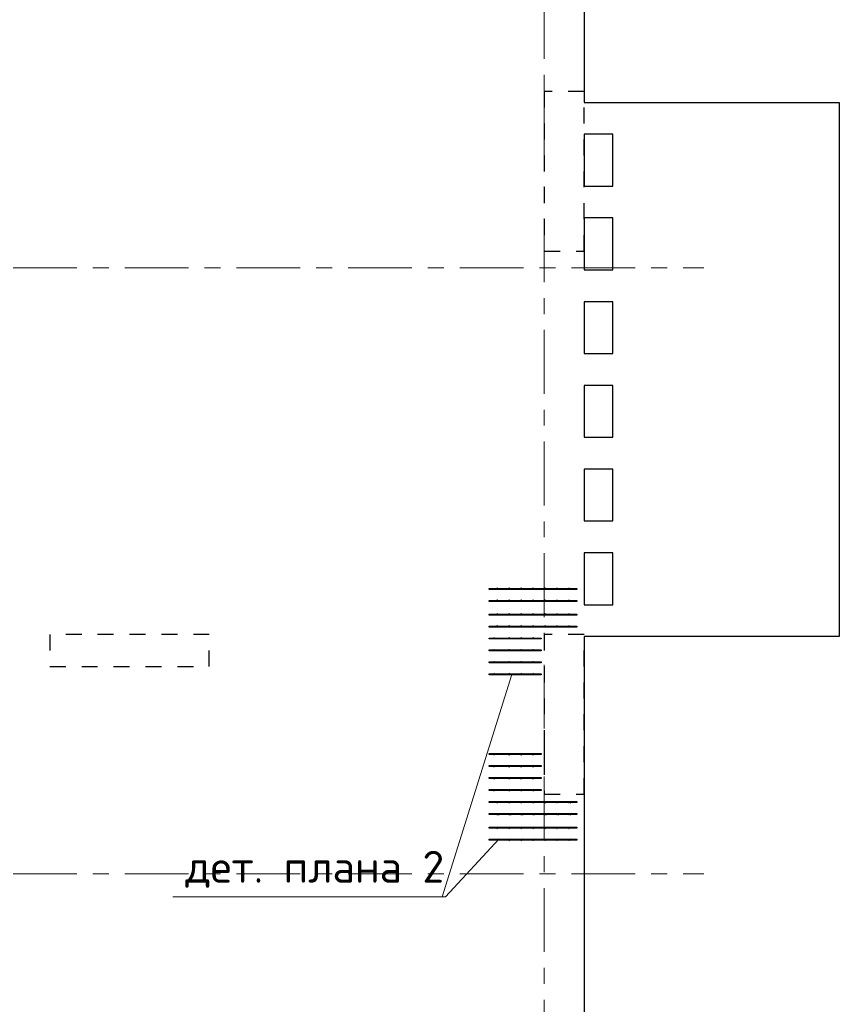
# Model space of a CAD drawing. Header units: metres. Extents: x -38 to 93, y -15 to 21.
# Tile 75 of 195: x 58.31 to 63.45, y 8.18 to 14.36. Entities that reach past the tile are written whole.
import ezdxf

# ---------------------------------------------------------------- set-up
doc = ezdxf.new("R2010")
doc.units = ezdxf.units.M
for name, pattern in [('______11', [0.5, 0.4, -0.05, 0, -0.05]), ('______2', [0.0405, 0.03, -0.0105]), ('______5', [1.1, 0.8, -0.1, 0.1, -0.1])]:
    doc.linetypes.add(name, pattern=pattern)
for name, color, linetype, lineweight in [('XR$2$Осевая линия (1)', 7, '______5', 13), ('XR$4$Арматурный каркас 01', 4, 'Continuous', 35), ('XR$4$Перекрытие (1)', 7, 'Continuous', 35), ('XR$4$Текст_ общее_1', 7, 'Continuous', 13)]:
    doc.layers.add(name, color=color, linetype=linetype, lineweight=lineweight)
doc.layers.add('XR$6$Стена_ бетон несущ.', color=7, linetype='Continuous', lineweight=70, true_color=0xb4b496)
doc.styles.add('ISOCPEUR', font='txt')

msp = doc.modelspace()

# ---------------------------------------------------------------- hatches: boundary and pattern name
at = {"layer": 'XR$4$Арматурный каркас 01', "linetype": 'Continuous', "lineweight": 50, "transparency": 33554687}
for points in [[(61.308, 10.7932), (61.3078, 10.7944), (61.3071, 10.7954), (61.3061, 10.796), (61.305, 10.7962), (61.3039, 10.796), (61.3029, 10.7954), (61.3022, 10.7944), (61.302, 10.7932), (61.3022, 10.7921), (61.3029, 10.7911), (61.3039, 10.7905), (61.305, 10.7902), (61.3061, 10.7905), (61.3071, 10.7911), (61.3078, 10.7921)], [(61.383, 10.7932), (61.3828, 10.7944), (61.3821, 10.7954), (61.3811, 10.796), (61.38, 10.7962), (61.3789, 10.796), (61.3779, 10.7954), (61.3772, 10.7944), (61.377, 10.7932), (61.3772, 10.7921), (61.3779, 10.7911), (61.3789, 10.7905), (61.38, 10.7902), (61.3811, 10.7905), (61.3821, 10.7911), (61.3828, 10.7921)], [(61.458, 10.7932), (61.4578, 10.7944), (61.4571, 10.7954), (61.4561, 10.796), (61.455, 10.7962), (61.4539, 10.796), (61.4529, 10.7954), (61.4522, 10.7944), (61.452, 10.7932), (61.4522, 10.7921), (61.4529, 10.7911), (61.4539, 10.7905), (61.455, 10.7902), (61.4561, 10.7905), (61.4571, 10.7911), (61.4578, 10.7921)], [(61.533, 10.7932), (61.5328, 10.7944), (61.5321, 10.7954), (61.5311, 10.796), (61.53, 10.7962), (61.5289, 10.796), (61.5279, 10.7954), (61.5272, 10.7944), (61.527, 10.7932), (61.5272, 10.7921), (61.5279, 10.7911), (61.5289, 10.7905), (61.53, 10.7902), (61.5311, 10.7905), (61.5321, 10.7911), (61.5328, 10.7921)], [(61.608, 10.7932), (61.6078, 10.7944), (61.6071, 10.7954), (61.6061, 10.796), (61.605, 10.7962), (61.6039, 10.796), (61.6029, 10.7954), (61.6022, 10.7944), (61.602, 10.7932), (61.6022, 10.7921), (61.6029, 10.7911), (61.6039, 10.7905), (61.605, 10.7902), (61.6061, 10.7905), (61.6071, 10.7911), (61.6078, 10.7921)], [(61.683, 10.7932), (61.6828, 10.7944), (61.6821, 10.7954), (61.6811, 10.796), (61.68, 10.7962), (61.6789, 10.796), (61.6779, 10.7954), (61.6772, 10.7944), (61.677, 10.7932), (61.6772, 10.7921), (61.6779, 10.7911), (61.6789, 10.7905), (61.68, 10.7902), (61.6811, 10.7905), (61.6821, 10.7911), (61.6828, 10.7921)], [(61.758, 10.7932), (61.7578, 10.7944), (61.7571, 10.7954), (61.7561, 10.796), (61.755, 10.7962), (61.7539, 10.796), (61.7529, 10.7954), (61.7522, 10.7944), (61.752, 10.7932), (61.7522, 10.7921), (61.7529, 10.7911), (61.7539, 10.7905), (61.755, 10.7902), (61.7561, 10.7905), (61.7571, 10.7911), (61.7578, 10.7921)], [(61.308, 10.7182), (61.3078, 10.7194), (61.3071, 10.7204), (61.3061, 10.721), (61.305, 10.7212), (61.3039, 10.721), (61.3029, 10.7204), (61.3022, 10.7194), (61.302, 10.7182), (61.3022, 10.7171), (61.3029, 10.7161), (61.3039, 10.7155), (61.305, 10.7152), (61.3061, 10.7155), (61.3071, 10.7161), (61.3078, 10.7171)], [(61.383, 10.7182), (61.3828, 10.7194), (61.3821, 10.7204), (61.3811, 10.721), (61.38, 10.7212), (61.3789, 10.721), (61.3779, 10.7204), (61.3772, 10.7194), (61.377, 10.7182), (61.3772, 10.7171), (61.3779, 10.7161), (61.3789, 10.7155), (61.38, 10.7152), (61.3811, 10.7155), (61.3821, 10.7161), (61.3828, 10.7171)], [(61.458, 10.7182), (61.4578, 10.7194), (61.4571, 10.7204), (61.4561, 10.721), (61.455, 10.7212), (61.4539, 10.721), (61.4529, 10.7204), (61.4522, 10.7194), (61.452, 10.7182), (61.4522, 10.7171), (61.4529, 10.7161), (61.4539, 10.7155), (61.455, 10.7152), (61.4561, 10.7155), (61.4571, 10.7161), (61.4578, 10.7171)], [(61.533, 10.7182), (61.5328, 10.7194), (61.5321, 10.7204), (61.5311, 10.721), (61.53, 10.7212), (61.5289, 10.721), (61.5279, 10.7204), (61.5272, 10.7194), (61.527, 10.7182), (61.5272, 10.7171), (61.5279, 10.7161), (61.5289, 10.7155), (61.53, 10.7152), (61.5311, 10.7155), (61.5321, 10.7161), (61.5328, 10.7171)], [(61.608, 10.7182), (61.6078, 10.7194), (61.6071, 10.7204), (61.6061, 10.721), (61.605, 10.7212), (61.6039, 10.721), (61.6029, 10.7204), (61.6022, 10.7194), (61.602, 10.7182), (61.6022, 10.7171), (61.6029, 10.7161), (61.6039, 10.7155), (61.605, 10.7152), (61.6061, 10.7155), (61.6071, 10.7161), (61.6078, 10.7171)], [(61.683, 10.7182), (61.6828, 10.7194), (61.6821, 10.7204), (61.6811, 10.721), (61.68, 10.7212), (61.6789, 10.721), (61.6779, 10.7204), (61.6772, 10.7194), (61.677, 10.7182), (61.6772, 10.7171), (61.6779, 10.7161), (61.6789, 10.7155), (61.68, 10.7152), (61.6811, 10.7155), (61.6821, 10.7161), (61.6828, 10.7171)], [(61.758, 10.7182), (61.7578, 10.7194), (61.7571, 10.7204), (61.7561, 10.721), (61.755, 10.7212), (61.7539, 10.721), (61.7529, 10.7204), (61.7522, 10.7194), (61.752, 10.7182), (61.7522, 10.7171), (61.7529, 10.7161), (61.7539, 10.7155), (61.755, 10.7152), (61.7561, 10.7155), (61.7571, 10.7161), (61.7578, 10.7171)], [(61.308, 10.6322), (61.3078, 10.6334), (61.3071, 10.6344), (61.3061, 10.635), (61.305, 10.6352), (61.3039, 10.635), (61.3029, 10.6344), (61.3022, 10.6334), (61.302, 10.6322), (61.3022, 10.6311), (61.3029, 10.6301), (61.3039, 10.6295), (61.305, 10.6292), (61.3061, 10.6295), (61.3071, 10.6301), (61.3078, 10.6311)], [(61.383, 10.6322), (61.3828, 10.6334), (61.3821, 10.6344), (61.3811, 10.635), (61.38, 10.6352), (61.3789, 10.635), (61.3779, 10.6344), (61.3772, 10.6334), (61.377, 10.6322), (61.3772, 10.6311), (61.3779, 10.6301), (61.3789, 10.6295), (61.38, 10.6292), (61.3811, 10.6295), (61.3821, 10.6301), (61.3828, 10.6311)], [(61.458, 10.6322), (61.4578, 10.6334), (61.4571, 10.6344), (61.4561, 10.635), (61.455, 10.6352), (61.4539, 10.635), (61.4529, 10.6344), (61.4522, 10.6334), (61.452, 10.6322), (61.4522, 10.6311), (61.4529, 10.6301), (61.4539, 10.6295), (61.455, 10.6292), (61.4561, 10.6295), (61.4571, 10.6301), (61.4578, 10.6311)], [(61.533, 10.6322), (61.5328, 10.6334), (61.5321, 10.6344), (61.5311, 10.635), (61.53, 10.6352), (61.5289, 10.635), (61.5279, 10.6344), (61.5272, 10.6334), (61.527, 10.6322), (61.5272, 10.6311), (61.5279, 10.6301), (61.5289, 10.6295), (61.53, 10.6292), (61.5311, 10.6295), (61.5321, 10.6301), (61.5328, 10.6311)], [(61.608, 10.6322), (61.6078, 10.6334), (61.6071, 10.6344), (61.6061, 10.635), (61.605, 10.6352), (61.6039, 10.635), (61.6029, 10.6344), (61.6022, 10.6334), (61.602, 10.6322), (61.6022, 10.6311), (61.6029, 10.6301), (61.6039, 10.6295), (61.605, 10.6292), (61.6061, 10.6295), (61.6071, 10.6301), (61.6078, 10.6311)], [(61.683, 10.6322), (61.6828, 10.6334), (61.6821, 10.6344), (61.6811, 10.635), (61.68, 10.6352), (61.6789, 10.635), (61.6779, 10.6344), (61.6772, 10.6334), (61.677, 10.6322), (61.6772, 10.6311), (61.6779, 10.6301), (61.6789, 10.6295), (61.68, 10.6292), (61.6811, 10.6295), (61.6821, 10.6301), (61.6828, 10.6311)], [(61.758, 10.6322), (61.7578, 10.6334), (61.7571, 10.6344), (61.7561, 10.635), (61.755, 10.6352), (61.7539, 10.635), (61.7529, 10.6344), (61.7522, 10.6334), (61.752, 10.6322), (61.7522, 10.6311), (61.7529, 10.6301), (61.7539, 10.6295), (61.755, 10.6292), (61.7561, 10.6295), (61.7571, 10.6301), (61.7578, 10.6311)], [(61.308, 10.5572), (61.3078, 10.5584), (61.3071, 10.5594), (61.3061, 10.56), (61.305, 10.5602), (61.3039, 10.56), (61.3029, 10.5594), (61.3022, 10.5584), (61.302, 10.5572), (61.3022, 10.5561), (61.3029, 10.5551), (61.3039, 10.5545), (61.305, 10.5542), (61.3061, 10.5545), (61.3071, 10.5551), (61.3078, 10.5561)], [(61.383, 10.5572), (61.3828, 10.5584), (61.3821, 10.5594), (61.3811, 10.56), (61.38, 10.5602), (61.3789, 10.56), (61.3779, 10.5594), (61.3772, 10.5584), (61.377, 10.5572), (61.3772, 10.5561), (61.3779, 10.5551), (61.3789, 10.5545), (61.38, 10.5542), (61.3811, 10.5545), (61.3821, 10.5551), (61.3828, 10.5561)], [(61.458, 10.5572), (61.4578, 10.5584), (61.4571, 10.5594), (61.4561, 10.56), (61.455, 10.5602), (61.4539, 10.56), (61.4529, 10.5594), (61.4522, 10.5584), (61.452, 10.5572), (61.4522, 10.5561), (61.4529, 10.5551), (61.4539, 10.5545), (61.455, 10.5542), (61.4561, 10.5545), (61.4571, 10.5551), (61.4578, 10.5561)], [(61.533, 10.5572), (61.5328, 10.5584), (61.5321, 10.5594), (61.5311, 10.56), (61.53, 10.5602), (61.5289, 10.56), (61.5279, 10.5594), (61.5272, 10.5584), (61.527, 10.5572), (61.5272, 10.5561), (61.5279, 10.5551), (61.5289, 10.5545), (61.53, 10.5542), (61.5311, 10.5545), (61.5321, 10.5551), (61.5328, 10.5561)], [(61.608, 10.5572), (61.6078, 10.5584), (61.6071, 10.5594), (61.6061, 10.56), (61.605, 10.5602), (61.6039, 10.56), (61.6029, 10.5594), (61.6022, 10.5584), (61.602, 10.5572), (61.6022, 10.5561), (61.6029, 10.5551), (61.6039, 10.5545), (61.605, 10.5542), (61.6061, 10.5545), (61.6071, 10.5551), (61.6078, 10.5561)], [(61.683, 10.5572), (61.6828, 10.5584), (61.6821, 10.5594), (61.6811, 10.56), (61.68, 10.5602), (61.6789, 10.56), (61.6779, 10.5594), (61.6772, 10.5584), (61.677, 10.5572), (61.6772, 10.5561), (61.6779, 10.5551), (61.6789, 10.5545), (61.68, 10.5542), (61.6811, 10.5545), (61.6821, 10.5551), (61.6828, 10.5561)], [(61.758, 10.5572), (61.7578, 10.5584), (61.7571, 10.5594), (61.7561, 10.56), (61.755, 10.5602), (61.7539, 10.56), (61.7529, 10.5594), (61.7522, 10.5584), (61.752, 10.5572), (61.7522, 10.5561), (61.7529, 10.5551), (61.7539, 10.5545), (61.755, 10.5542), (61.7561, 10.5545), (61.7571, 10.5551), (61.7578, 10.5561)], [(61.288, 10.4822), (61.2878, 10.4834), (61.2871, 10.4844), (61.2861, 10.485), (61.285, 10.4852), (61.2839, 10.485), (61.2829, 10.4844), (61.2822, 10.4834), (61.282, 10.4822), (61.2822, 10.4811), (61.2829, 10.4801), (61.2839, 10.4795), (61.285, 10.4792), (61.2861, 10.4795), (61.2871, 10.4801), (61.2878, 10.4811)], [(61.383, 10.4822), (61.3828, 10.4834), (61.3821, 10.4844), (61.3811, 10.485), (61.38, 10.4852), (61.3789, 10.485), (61.3779, 10.4844), (61.3772, 10.4834), (61.377, 10.4822), (61.3772, 10.4811), (61.3779, 10.4801), (61.3789, 10.4795), (61.38, 10.4792), (61.3811, 10.4795), (61.3821, 10.4801), (61.3828, 10.4811)], [(61.458, 10.4822), (61.4578, 10.4834), (61.4571, 10.4844), (61.4561, 10.485), (61.455, 10.4852), (61.4539, 10.485), (61.4529, 10.4844), (61.4522, 10.4834), (61.452, 10.4822), (61.4522, 10.4811), (61.4529, 10.4801), (61.4539, 10.4795), (61.455, 10.4792), (61.4561, 10.4795), (61.4571, 10.4801), (61.4578, 10.4811)], [(61.533, 10.4822), (61.5328, 10.4834), (61.5321, 10.4844), (61.5311, 10.485), (61.53, 10.4852), (61.5289, 10.485), (61.5279, 10.4844), (61.5272, 10.4834), (61.527, 10.4822), (61.5272, 10.4811), (61.5279, 10.4801), (61.5289, 10.4795), (61.53, 10.4792), (61.5311, 10.4795), (61.5321, 10.4801), (61.5328, 10.4811)], [(61.288, 10.4072), (61.2878, 10.4084), (61.2871, 10.4094), (61.2861, 10.41), (61.285, 10.4102), (61.2839, 10.41), (61.2829, 10.4094), (61.2822, 10.4084), (61.282, 10.4072), (61.2822, 10.4061), (61.2829, 10.4051), (61.2839, 10.4045), (61.285, 10.4042), (61.2861, 10.4045), (61.2871, 10.4051), (61.2878, 10.4061)], [(61.383, 10.4072), (61.3828, 10.4084), (61.3821, 10.4094), (61.3811, 10.41), (61.38, 10.4102), (61.3789, 10.41), (61.3779, 10.4094), (61.3772, 10.4084), (61.377, 10.4072), (61.3772, 10.4061), (61.3779, 10.4051), (61.3789, 10.4045), (61.38, 10.4042), (61.3811, 10.4045), (61.3821, 10.4051), (61.3828, 10.4061)], [(61.458, 10.4072), (61.4578, 10.4084), (61.4571, 10.4094), (61.4561, 10.41), (61.455, 10.4102), (61.4539, 10.41), (61.4529, 10.4094), (61.4522, 10.4084), (61.452, 10.4072), (61.4522, 10.4061), (61.4529, 10.4051), (61.4539, 10.4045), (61.455, 10.4042), (61.4561, 10.4045), (61.4571, 10.4051), (61.4578, 10.4061)], [(61.533, 10.4072), (61.5328, 10.4084), (61.5321, 10.4094), (61.5311, 10.41), (61.53, 10.4102), (61.5289, 10.41), (61.5279, 10.4094), (61.5272, 10.4084), (61.527, 10.4072), (61.5272, 10.4061), (61.5279, 10.4051), (61.5289, 10.4045), (61.53, 10.4042), (61.5311, 10.4045), (61.5321, 10.4051), (61.5328, 10.4061)], [(61.288, 10.3322), (61.2878, 10.3334), (61.2871, 10.3344), (61.2861, 10.335), (61.285, 10.3352), (61.2839, 10.335), (61.2829, 10.3344), (61.2822, 10.3334), (61.282, 10.3322), (61.2822, 10.3311), (61.2829, 10.3301), (61.2839, 10.3295), (61.285, 10.3292), (61.2861, 10.3295), (61.2871, 10.3301), (61.2878, 10.3311)], [(61.383, 10.3322), (61.3828, 10.3334), (61.3821, 10.3344), (61.3811, 10.335), (61.38, 10.3352), (61.3789, 10.335), (61.3779, 10.3344), (61.3772, 10.3334), (61.377, 10.3322), (61.3772, 10.3311), (61.3779, 10.3301), (61.3789, 10.3295), (61.38, 10.3292), (61.3811, 10.3295), (61.3821, 10.3301), (61.3828, 10.3311)], [(61.458, 10.3322), (61.4578, 10.3334), (61.4571, 10.3344), (61.4561, 10.335), (61.455, 10.3352), (61.4539, 10.335), (61.4529, 10.3344), (61.4522, 10.3334), (61.452, 10.3322), (61.4522, 10.3311), (61.4529, 10.3301), (61.4539, 10.3295), (61.455, 10.3292), (61.4561, 10.3295), (61.4571, 10.3301), (61.4578, 10.3311)], [(61.533, 10.3322), (61.5328, 10.3334), (61.5321, 10.3344), (61.5311, 10.335), (61.53, 10.3352), (61.5289, 10.335), (61.5279, 10.3344), (61.5272, 10.3334), (61.527, 10.3322), (61.5272, 10.3311), (61.5279, 10.3301), (61.5289, 10.3295), (61.53, 10.3292), (61.5311, 10.3295), (61.5321, 10.3301), (61.5328, 10.3311)], [(61.288, 10.2572), (61.2878, 10.2584), (61.2871, 10.2594), (61.2861, 10.26), (61.285, 10.2602), (61.2839, 10.26), (61.2829, 10.2594), (61.2822, 10.2584), (61.282, 10.2572), (61.2822, 10.2561), (61.2829, 10.2551), (61.2839, 10.2545), (61.285, 10.2542), (61.2861, 10.2545), (61.2871, 10.2551), (61.2878, 10.2561)], [(61.383, 10.2572), (61.3828, 10.2584), (61.3821, 10.2594), (61.3811, 10.26), (61.38, 10.2602), (61.3789, 10.26), (61.3779, 10.2594), (61.3772, 10.2584), (61.377, 10.2572), (61.3772, 10.2561), (61.3779, 10.2551), (61.3789, 10.2545), (61.38, 10.2542), (61.3811, 10.2545), (61.3821, 10.2551), (61.3828, 10.2561)], [(61.458, 10.2572), (61.4578, 10.2584), (61.4571, 10.2594), (61.4561, 10.26), (61.455, 10.2602), (61.4539, 10.26), (61.4529, 10.2594), (61.4522, 10.2584), (61.452, 10.2572), (61.4522, 10.2561), (61.4529, 10.2551), (61.4539, 10.2545), (61.455, 10.2542), (61.4561, 10.2545), (61.4571, 10.2551), (61.4578, 10.2561)], [(61.533, 10.2572), (61.5328, 10.2584), (61.5321, 10.2594), (61.5311, 10.26), (61.53, 10.2602), (61.5289, 10.26), (61.5279, 10.2594), (61.5272, 10.2584), (61.527, 10.2572), (61.5272, 10.2561), (61.5279, 10.2551), (61.5289, 10.2545), (61.53, 10.2542), (61.5311, 10.2545), (61.5321, 10.2551), (61.5328, 10.2561)], [(61.288, 9.7432), (61.2878, 9.7444), (61.2871, 9.7454), (61.2861, 9.746), (61.285, 9.7462), (61.2839, 9.746), (61.2829, 9.7454), (61.2822, 9.7444), (61.282, 9.7432), (61.2822, 9.7421), (61.2829, 9.7411), (61.2839, 9.7405), (61.285, 9.7402), (61.2861, 9.7405), (61.2871, 9.7411), (61.2878, 9.7421)], [(61.383, 9.7432), (61.3828, 9.7444), (61.3821, 9.7454), (61.3811, 9.746), (61.38, 9.7462), (61.3789, 9.746), (61.3779, 9.7454), (61.3772, 9.7444), (61.377, 9.7432), (61.3772, 9.7421), (61.3779, 9.7411), (61.3789, 9.7405), (61.38, 9.7402), (61.3811, 9.7405), (61.3821, 9.7411), (61.3828, 9.7421)], [(61.458, 9.7432), (61.4578, 9.7444), (61.4571, 9.7454), (61.4561, 9.746), (61.455, 9.7462), (61.4539, 9.746), (61.4529, 9.7454), (61.4522, 9.7444), (61.452, 9.7432), (61.4522, 9.7421), (61.4529, 9.7411), (61.4539, 9.7405), (61.455, 9.7402), (61.4561, 9.7405), (61.4571, 9.7411), (61.4578, 9.7421)], [(61.533, 9.7432), (61.5328, 9.7444), (61.5321, 9.7454), (61.5311, 9.746), (61.53, 9.7462), (61.5289, 9.746), (61.5279, 9.7454), (61.5272, 9.7444), (61.527, 9.7432), (61.5272, 9.7421), (61.5279, 9.7411), (61.5289, 9.7405), (61.53, 9.7402), (61.5311, 9.7405), (61.5321, 9.7411), (61.5328, 9.7421)], [(61.288, 9.6682), (61.2878, 9.6694), (61.2871, 9.6704), (61.2861, 9.671), (61.285, 9.6712), (61.2839, 9.671), (61.2829, 9.6704), (61.2822, 9.6694), (61.282, 9.6682), (61.2822, 9.6671), (61.2829, 9.6661), (61.2839, 9.6655), (61.285, 9.6652), (61.2861, 9.6655), (61.2871, 9.6661), (61.2878, 9.6671)], [(61.383, 9.6682), (61.3828, 9.6694), (61.3821, 9.6704), (61.3811, 9.671), (61.38, 9.6712), (61.3789, 9.671), (61.3779, 9.6704), (61.3772, 9.6694), (61.377, 9.6682), (61.3772, 9.6671), (61.3779, 9.6661), (61.3789, 9.6655), (61.38, 9.6652), (61.3811, 9.6655), (61.3821, 9.6661), (61.3828, 9.6671)], [(61.458, 9.6682), (61.4578, 9.6694), (61.4571, 9.6704), (61.4561, 9.671), (61.455, 9.6712), (61.4539, 9.671), (61.4529, 9.6704), (61.4522, 9.6694), (61.452, 9.6682), (61.4522, 9.6671), (61.4529, 9.6661), (61.4539, 9.6655), (61.455, 9.6652), (61.4561, 9.6655), (61.4571, 9.6661), (61.4578, 9.6671)], [(61.533, 9.6682), (61.5328, 9.6694), (61.5321, 9.6704), (61.5311, 9.671), (61.53, 9.6712), (61.5289, 9.671), (61.5279, 9.6704), (61.5272, 9.6694), (61.527, 9.6682), (61.5272, 9.6671), (61.5279, 9.6661), (61.5289, 9.6655), (61.53, 9.6652), (61.5311, 9.6655), (61.5321, 9.6661), (61.5328, 9.6671)], [(61.288, 9.5932), (61.2878, 9.5944), (61.2871, 9.5954), (61.2861, 9.596), (61.285, 9.5962), (61.2839, 9.596), (61.2829, 9.5954), (61.2822, 9.5944), (61.282, 9.5932), (61.2822, 9.5921), (61.2829, 9.5911), (61.2839, 9.5905), (61.285, 9.5902), (61.2861, 9.5905), (61.2871, 9.5911), (61.2878, 9.5921)], [(61.383, 9.5932), (61.3828, 9.5944), (61.3821, 9.5954), (61.3811, 9.596), (61.38, 9.5962), (61.3789, 9.596), (61.3779, 9.5954), (61.3772, 9.5944), (61.377, 9.5932), (61.3772, 9.5921), (61.3779, 9.5911), (61.3789, 9.5905), (61.38, 9.5902), (61.3811, 9.5905), (61.3821, 9.5911), (61.3828, 9.5921)], [(61.458, 9.5932), (61.4578, 9.5944), (61.4571, 9.5954), (61.4561, 9.596), (61.455, 9.5962), (61.4539, 9.596), (61.4529, 9.5954), (61.4522, 9.5944), (61.452, 9.5932), (61.4522, 9.5921), (61.4529, 9.5911), (61.4539, 9.5905), (61.455, 9.5902), (61.4561, 9.5905), (61.4571, 9.5911), (61.4578, 9.5921)], [(61.533, 9.5932), (61.5328, 9.5944), (61.5321, 9.5954), (61.5311, 9.596), (61.53, 9.5962), (61.5289, 9.596), (61.5279, 9.5954), (61.5272, 9.5944), (61.527, 9.5932), (61.5272, 9.5921), (61.5279, 9.5911), (61.5289, 9.5905), (61.53, 9.5902), (61.5311, 9.5905), (61.5321, 9.5911), (61.5328, 9.5921)], [(61.288, 9.5182), (61.2878, 9.5194), (61.2871, 9.5204), (61.2861, 9.521), (61.285, 9.5212), (61.2839, 9.521), (61.2829, 9.5204), (61.2822, 9.5194), (61.282, 9.5182), (61.2822, 9.5171), (61.2829, 9.5161), (61.2839, 9.5155), (61.285, 9.5152), (61.2861, 9.5155), (61.2871, 9.5161), (61.2878, 9.5171)], [(61.383, 9.5182), (61.3828, 9.5194), (61.3821, 9.5204), (61.3811, 9.521), (61.38, 9.5212), (61.3789, 9.521), (61.3779, 9.5204), (61.3772, 9.5194), (61.377, 9.5182), (61.3772, 9.5171), (61.3779, 9.5161), (61.3789, 9.5155), (61.38, 9.5152), (61.3811, 9.5155), (61.3821, 9.5161), (61.3828, 9.5171)], [(61.458, 9.5182), (61.4578, 9.5194), (61.4571, 9.5204), (61.4561, 9.521), (61.455, 9.5212), (61.4539, 9.521), (61.4529, 9.5204), (61.4522, 9.5194), (61.452, 9.5182), (61.4522, 9.5171), (61.4529, 9.5161), (61.4539, 9.5155), (61.455, 9.5152), (61.4561, 9.5155), (61.4571, 9.5161), (61.4578, 9.5171)], [(61.533, 9.5182), (61.5328, 9.5194), (61.5321, 9.5204), (61.5311, 9.521), (61.53, 9.5212), (61.5289, 9.521), (61.5279, 9.5204), (61.5272, 9.5194), (61.527, 9.5182), (61.5272, 9.5171), (61.5279, 9.5161), (61.5289, 9.5155), (61.53, 9.5152), (61.5311, 9.5155), (61.5321, 9.5161), (61.5328, 9.5171)], [(61.308, 9.4432), (61.3078, 9.4444), (61.3071, 9.4454), (61.3061, 9.446), (61.305, 9.4462), (61.3039, 9.446), (61.3029, 9.4454), (61.3022, 9.4444), (61.302, 9.4432), (61.3022, 9.4421), (61.3029, 9.4411), (61.3039, 9.4405), (61.305, 9.4402), (61.3061, 9.4405), (61.3071, 9.4411), (61.3078, 9.4421)], [(61.383, 9.4432), (61.3828, 9.4444), (61.3821, 9.4454), (61.3811, 9.446), (61.38, 9.4462), (61.3789, 9.446), (61.3779, 9.4454), (61.3772, 9.4444), (61.377, 9.4432), (61.3772, 9.4421), (61.3779, 9.4411), (61.3789, 9.4405), (61.38, 9.4402), (61.3811, 9.4405), (61.3821, 9.4411), (61.3828, 9.4421)], [(61.458, 9.4432), (61.4578, 9.4444), (61.4571, 9.4454), (61.4561, 9.446), (61.455, 9.4462), (61.4539, 9.446), (61.4529, 9.4454), (61.4522, 9.4444), (61.452, 9.4432), (61.4522, 9.4421), (61.4529, 9.4411), (61.4539, 9.4405), (61.455, 9.4402), (61.4561, 9.4405), (61.4571, 9.4411), (61.4578, 9.4421)], [(61.533, 9.4432), (61.5328, 9.4444), (61.5321, 9.4454), (61.5311, 9.446), (61.53, 9.4462), (61.5289, 9.446), (61.5279, 9.4454), (61.5272, 9.4444), (61.527, 9.4432), (61.5272, 9.4421), (61.5279, 9.4411), (61.5289, 9.4405), (61.53, 9.4402), (61.5311, 9.4405), (61.5321, 9.4411), (61.5328, 9.4421)], [(61.608, 9.4432), (61.6078, 9.4444), (61.6071, 9.4454), (61.6061, 9.446), (61.605, 9.4462), (61.6039, 9.446), (61.6029, 9.4454), (61.6022, 9.4444), (61.602, 9.4432), (61.6022, 9.4421), (61.6029, 9.4411), (61.6039, 9.4405), (61.605, 9.4402), (61.6061, 9.4405), (61.6071, 9.4411), (61.6078, 9.4421)], [(61.683, 9.4432), (61.6828, 9.4444), (61.6821, 9.4454), (61.6811, 9.446), (61.68, 9.4462), (61.6789, 9.446), (61.6779, 9.4454), (61.6772, 9.4444), (61.677, 9.4432), (61.6772, 9.4421), (61.6779, 9.4411), (61.6789, 9.4405), (61.68, 9.4402), (61.6811, 9.4405), (61.6821, 9.4411), (61.6828, 9.4421)], [(61.758, 9.4432), (61.7578, 9.4444), (61.7571, 9.4454), (61.7561, 9.446), (61.755, 9.4462), (61.7539, 9.446), (61.7529, 9.4454), (61.7522, 9.4444), (61.752, 9.4432), (61.7522, 9.4421), (61.7529, 9.4411), (61.7539, 9.4405), (61.755, 9.4402), (61.7561, 9.4405), (61.7571, 9.4411), (61.7578, 9.4421)], [(61.768, 9.4432), (61.7678, 9.4444), (61.7671, 9.4454), (61.7661, 9.446), (61.765, 9.4462), (61.7639, 9.446), (61.7629, 9.4454), (61.7622, 9.4444), (61.762, 9.4432), (61.7622, 9.4421), (61.7629, 9.4411), (61.7639, 9.4405), (61.765, 9.4402), (61.7661, 9.4405), (61.7671, 9.4411), (61.7678, 9.4421)], [(61.308, 9.3682), (61.3078, 9.3694), (61.3071, 9.3704), (61.3061, 9.371), (61.305, 9.3712), (61.3039, 9.371), (61.3029, 9.3704), (61.3022, 9.3694), (61.302, 9.3682), (61.3022, 9.3671), (61.3029, 9.3661), (61.3039, 9.3655), (61.305, 9.3652), (61.3061, 9.3655), (61.3071, 9.3661), (61.3078, 9.3671)], [(61.318, 9.3682), (61.3178, 9.3694), (61.3171, 9.3704), (61.3161, 9.371), (61.315, 9.3712), (61.3139, 9.371), (61.3129, 9.3704), (61.3122, 9.3694), (61.312, 9.3682), (61.3122, 9.3671), (61.3129, 9.3661), (61.3139, 9.3655), (61.315, 9.3652), (61.3161, 9.3655), (61.3171, 9.3661), (61.3178, 9.3671)], [(61.383, 9.3682), (61.3828, 9.3694), (61.3821, 9.3704), (61.3811, 9.371), (61.38, 9.3712), (61.3789, 9.371), (61.3779, 9.3704), (61.3772, 9.3694), (61.377, 9.3682), (61.3772, 9.3671), (61.3779, 9.3661), (61.3789, 9.3655), (61.38, 9.3652), (61.3811, 9.3655), (61.3821, 9.3661), (61.3828, 9.3671)], [(61.393, 9.3682), (61.3928, 9.3694), (61.3921, 9.3704), (61.3911, 9.371), (61.39, 9.3712), (61.3889, 9.371), (61.3879, 9.3704), (61.3872, 9.3694), (61.387, 9.3682), (61.3872, 9.3671), (61.3879, 9.3661), (61.3889, 9.3655), (61.39, 9.3652), (61.3911, 9.3655), (61.3921, 9.3661), (61.3928, 9.3671)], [(61.458, 9.3682), (61.4578, 9.3694), (61.4571, 9.3704), (61.4561, 9.371), (61.455, 9.3712), (61.4539, 9.371), (61.4529, 9.3704), (61.4522, 9.3694), (61.452, 9.3682), (61.4522, 9.3671), (61.4529, 9.3661), (61.4539, 9.3655), (61.455, 9.3652), (61.4561, 9.3655), (61.4571, 9.3661), (61.4578, 9.3671)], [(61.468, 9.3682), (61.4678, 9.3694), (61.4671, 9.3704), (61.4661, 9.371), (61.465, 9.3712), (61.4639, 9.371), (61.4629, 9.3704), (61.4622, 9.3694), (61.462, 9.3682), (61.4622, 9.3671), (61.4629, 9.3661), (61.4639, 9.3655), (61.465, 9.3652), (61.4661, 9.3655), (61.4671, 9.3661), (61.4678, 9.3671)], [(61.533, 9.3682), (61.5328, 9.3694), (61.5321, 9.3704), (61.5311, 9.371), (61.53, 9.3712), (61.5289, 9.371), (61.5279, 9.3704), (61.5272, 9.3694), (61.527, 9.3682), (61.5272, 9.3671), (61.5279, 9.3661), (61.5289, 9.3655), (61.53, 9.3652), (61.5311, 9.3655), (61.5321, 9.3661), (61.5328, 9.3671)], [(61.543, 9.3682), (61.5428, 9.3694), (61.5421, 9.3704), (61.5411, 9.371), (61.54, 9.3712), (61.5389, 9.371), (61.5379, 9.3704), (61.5372, 9.3694), (61.537, 9.3682), (61.5372, 9.3671), (61.5379, 9.3661), (61.5389, 9.3655), (61.54, 9.3652), (61.5411, 9.3655), (61.5421, 9.3661), (61.5428, 9.3671)], [(61.608, 9.3682), (61.6078, 9.3694), (61.6071, 9.3704), (61.6061, 9.371), (61.605, 9.3712), (61.6039, 9.371), (61.6029, 9.3704), (61.6022, 9.3694), (61.602, 9.3682), (61.6022, 9.3671), (61.6029, 9.3661), (61.6039, 9.3655), (61.605, 9.3652), (61.6061, 9.3655), (61.6071, 9.3661), (61.6078, 9.3671)], [(61.618, 9.3682), (61.6178, 9.3694), (61.6171, 9.3704), (61.6161, 9.371), (61.615, 9.3712), (61.6139, 9.371), (61.6129, 9.3704), (61.6122, 9.3694), (61.612, 9.3682), (61.6122, 9.3671), (61.6129, 9.3661), (61.6139, 9.3655), (61.615, 9.3652), (61.6161, 9.3655), (61.6171, 9.3661), (61.6178, 9.3671)], [(61.683, 9.3682), (61.6828, 9.3694), (61.6821, 9.3704), (61.6811, 9.371), (61.68, 9.3712), (61.6789, 9.371), (61.6779, 9.3704), (61.6772, 9.3694), (61.677, 9.3682), (61.6772, 9.3671), (61.6779, 9.3661), (61.6789, 9.3655), (61.68, 9.3652), (61.6811, 9.3655), (61.6821, 9.3661), (61.6828, 9.3671)], [(61.693, 9.3682), (61.6928, 9.3694), (61.6921, 9.3704), (61.6911, 9.371), (61.69, 9.3712), (61.6889, 9.371), (61.6879, 9.3704), (61.6872, 9.3694), (61.687, 9.3682), (61.6872, 9.3671), (61.6879, 9.3661), (61.6889, 9.3655), (61.69, 9.3652), (61.6911, 9.3655), (61.6921, 9.3661), (61.6928, 9.3671)], [(61.758, 9.3682), (61.7578, 9.3694), (61.7571, 9.3704), (61.7561, 9.371), (61.755, 9.3712), (61.7539, 9.371), (61.7529, 9.3704), (61.7522, 9.3694), (61.752, 9.3682), (61.7522, 9.3671), (61.7529, 9.3661), (61.7539, 9.3655), (61.755, 9.3652), (61.7561, 9.3655), (61.7571, 9.3661), (61.7578, 9.3671)], [(61.768, 9.3682), (61.7678, 9.3694), (61.7671, 9.3704), (61.7661, 9.371), (61.765, 9.3712), (61.7639, 9.371), (61.7629, 9.3704), (61.7622, 9.3694), (61.762, 9.3682), (61.7622, 9.3671), (61.7629, 9.3661), (61.7639, 9.3655), (61.765, 9.3652), (61.7661, 9.3655), (61.7671, 9.3661), (61.7678, 9.3671)], [(61.308, 9.2822), (61.3078, 9.2834), (61.3071, 9.2844), (61.3061, 9.285), (61.305, 9.2852), (61.3039, 9.285), (61.3029, 9.2844), (61.3022, 9.2834), (61.302, 9.2822), (61.3022, 9.2811), (61.3029, 9.2801), (61.3039, 9.2795), (61.305, 9.2792), (61.3061, 9.2795), (61.3071, 9.2801), (61.3078, 9.2811)], [(61.318, 9.2932), (61.3178, 9.2944), (61.3171, 9.2954), (61.3161, 9.296), (61.315, 9.2962), (61.3139, 9.296), (61.3129, 9.2954), (61.3122, 9.2944), (61.312, 9.2932), (61.3122, 9.2921), (61.3129, 9.2911), (61.3139, 9.2905), (61.315, 9.2902), (61.3161, 9.2905), (61.3171, 9.2911), (61.3178, 9.2921)], [(61.383, 9.2822), (61.3828, 9.2834), (61.3821, 9.2844), (61.3811, 9.285), (61.38, 9.2852), (61.3789, 9.285), (61.3779, 9.2844), (61.3772, 9.2834), (61.377, 9.2822), (61.3772, 9.2811), (61.3779, 9.2801), (61.3789, 9.2795), (61.38, 9.2792), (61.3811, 9.2795), (61.3821, 9.2801), (61.3828, 9.2811)], [(61.393, 9.2932), (61.3928, 9.2944), (61.3921, 9.2954), (61.3911, 9.296), (61.39, 9.2962), (61.3889, 9.296), (61.3879, 9.2954), (61.3872, 9.2944), (61.387, 9.2932), (61.3872, 9.2921), (61.3879, 9.2911), (61.3889, 9.2905), (61.39, 9.2902), (61.3911, 9.2905), (61.3921, 9.2911), (61.3928, 9.2921)], [(61.458, 9.2822), (61.4578, 9.2834), (61.4571, 9.2844), (61.4561, 9.285), (61.455, 9.2852), (61.4539, 9.285), (61.4529, 9.2844), (61.4522, 9.2834), (61.452, 9.2822), (61.4522, 9.2811), (61.4529, 9.2801), (61.4539, 9.2795), (61.455, 9.2792), (61.4561, 9.2795), (61.4571, 9.2801), (61.4578, 9.2811)], [(61.468, 9.2932), (61.4678, 9.2944), (61.4671, 9.2954), (61.4661, 9.296), (61.465, 9.2962), (61.4639, 9.296), (61.4629, 9.2954), (61.4622, 9.2944), (61.462, 9.2932), (61.4622, 9.2921), (61.4629, 9.2911), (61.4639, 9.2905), (61.465, 9.2902), (61.4661, 9.2905), (61.4671, 9.2911), (61.4678, 9.2921)], [(61.533, 9.2822), (61.5328, 9.2834), (61.5321, 9.2844), (61.5311, 9.285), (61.53, 9.2852), (61.5289, 9.285), (61.5279, 9.2844), (61.5272, 9.2834), (61.527, 9.2822), (61.5272, 9.2811), (61.5279, 9.2801), (61.5289, 9.2795), (61.53, 9.2792), (61.5311, 9.2795), (61.5321, 9.2801), (61.5328, 9.2811)], [(61.543, 9.2932), (61.5428, 9.2944), (61.5421, 9.2954), (61.5411, 9.296), (61.54, 9.2962), (61.5389, 9.296), (61.5379, 9.2954), (61.5372, 9.2944), (61.537, 9.2932), (61.5372, 9.2921), (61.5379, 9.2911), (61.5389, 9.2905), (61.54, 9.2902), (61.5411, 9.2905), (61.5421, 9.2911), (61.5428, 9.2921)], [(61.608, 9.2822), (61.6078, 9.2834), (61.6071, 9.2844), (61.6061, 9.285), (61.605, 9.2852), (61.6039, 9.285), (61.6029, 9.2844), (61.6022, 9.2834), (61.602, 9.2822), (61.6022, 9.2811), (61.6029, 9.2801), (61.6039, 9.2795), (61.605, 9.2792), (61.6061, 9.2795), (61.6071, 9.2801), (61.6078, 9.2811)], [(61.618, 9.2932), (61.6178, 9.2944), (61.6171, 9.2954), (61.6161, 9.296), (61.615, 9.2962), (61.6139, 9.296), (61.6129, 9.2954), (61.6122, 9.2944), (61.612, 9.2932), (61.6122, 9.2921), (61.6129, 9.2911), (61.6139, 9.2905), (61.615, 9.2902), (61.6161, 9.2905), (61.6171, 9.2911), (61.6178, 9.2921)], [(61.683, 9.2822), (61.6828, 9.2834), (61.6821, 9.2844), (61.6811, 9.285), (61.68, 9.2852), (61.6789, 9.285), (61.6779, 9.2844), (61.6772, 9.2834), (61.677, 9.2822), (61.6772, 9.2811), (61.6779, 9.2801), (61.6789, 9.2795), (61.68, 9.2792), (61.6811, 9.2795), (61.6821, 9.2801), (61.6828, 9.2811)], [(61.693, 9.2932), (61.6928, 9.2944), (61.6921, 9.2954), (61.6911, 9.296), (61.69, 9.2962), (61.6889, 9.296), (61.6879, 9.2954), (61.6872, 9.2944), (61.687, 9.2932), (61.6872, 9.2921), (61.6879, 9.2911), (61.6889, 9.2905), (61.69, 9.2902), (61.6911, 9.2905), (61.6921, 9.2911), (61.6928, 9.2921)], [(61.758, 9.2822), (61.7578, 9.2834), (61.7571, 9.2844), (61.7561, 9.285), (61.755, 9.2852), (61.7539, 9.285), (61.7529, 9.2844), (61.7522, 9.2834), (61.752, 9.2822), (61.7522, 9.2811), (61.7529, 9.2801), (61.7539, 9.2795), (61.755, 9.2792), (61.7561, 9.2795), (61.7571, 9.2801), (61.7578, 9.2811)], [(61.768, 9.2932), (61.7678, 9.2944), (61.7671, 9.2954), (61.7661, 9.296), (61.765, 9.2962), (61.7639, 9.296), (61.7629, 9.2954), (61.7622, 9.2944), (61.762, 9.2932), (61.7622, 9.2921), (61.7629, 9.2911), (61.7639, 9.2905), (61.765, 9.2902), (61.7661, 9.2905), (61.7671, 9.2911), (61.7678, 9.2921)], [(61.308, 9.2072), (61.3078, 9.2084), (61.3071, 9.2094), (61.3061, 9.21), (61.305, 9.2102), (61.3039, 9.21), (61.3029, 9.2094), (61.3022, 9.2084), (61.302, 9.2072), (61.3022, 9.2061), (61.3029, 9.2051), (61.3039, 9.2045), (61.305, 9.2042), (61.3061, 9.2045), (61.3071, 9.2051), (61.3078, 9.2061)], [(61.318, 9.2182), (61.3178, 9.2194), (61.3171, 9.2204), (61.3161, 9.221), (61.315, 9.2212), (61.3139, 9.221), (61.3129, 9.2204), (61.3122, 9.2194), (61.312, 9.2182), (61.3122, 9.2171), (61.3129, 9.2161), (61.3139, 9.2155), (61.315, 9.2152), (61.3161, 9.2155), (61.3171, 9.2161), (61.3178, 9.2171)], [(61.383, 9.2072), (61.3828, 9.2084), (61.3821, 9.2094), (61.3811, 9.21), (61.38, 9.2102), (61.3789, 9.21), (61.3779, 9.2094), (61.3772, 9.2084), (61.377, 9.2072), (61.3772, 9.2061), (61.3779, 9.2051), (61.3789, 9.2045), (61.38, 9.2042), (61.3811, 9.2045), (61.3821, 9.2051), (61.3828, 9.2061)], [(61.393, 9.2182), (61.3928, 9.2194), (61.3921, 9.2204), (61.3911, 9.221), (61.39, 9.2212), (61.3889, 9.221), (61.3879, 9.2204), (61.3872, 9.2194), (61.387, 9.2182), (61.3872, 9.2171), (61.3879, 9.2161), (61.3889, 9.2155), (61.39, 9.2152), (61.3911, 9.2155), (61.3921, 9.2161), (61.3928, 9.2171)], [(61.458, 9.2072), (61.4578, 9.2084), (61.4571, 9.2094), (61.4561, 9.21), (61.455, 9.2102), (61.4539, 9.21), (61.4529, 9.2094), (61.4522, 9.2084), (61.452, 9.2072), (61.4522, 9.2061), (61.4529, 9.2051), (61.4539, 9.2045), (61.455, 9.2042), (61.4561, 9.2045), (61.4571, 9.2051), (61.4578, 9.2061)], [(61.468, 9.2182), (61.4678, 9.2194), (61.4671, 9.2204), (61.4661, 9.221), (61.465, 9.2212), (61.4639, 9.221), (61.4629, 9.2204), (61.4622, 9.2194), (61.462, 9.2182), (61.4622, 9.2171), (61.4629, 9.2161), (61.4639, 9.2155), (61.465, 9.2152), (61.4661, 9.2155), (61.4671, 9.2161), (61.4678, 9.2171)], [(61.533, 9.2072), (61.5328, 9.2084), (61.5321, 9.2094), (61.5311, 9.21), (61.53, 9.2102), (61.5289, 9.21), (61.5279, 9.2094), (61.5272, 9.2084), (61.527, 9.2072), (61.5272, 9.2061), (61.5279, 9.2051), (61.5289, 9.2045), (61.53, 9.2042), (61.5311, 9.2045), (61.5321, 9.2051), (61.5328, 9.2061)], [(61.543, 9.2182), (61.5428, 9.2194), (61.5421, 9.2204), (61.5411, 9.221), (61.54, 9.2212), (61.5389, 9.221), (61.5379, 9.2204), (61.5372, 9.2194), (61.537, 9.2182), (61.5372, 9.2171), (61.5379, 9.2161), (61.5389, 9.2155), (61.54, 9.2152), (61.5411, 9.2155), (61.5421, 9.2161), (61.5428, 9.2171)], [(61.608, 9.2072), (61.6078, 9.2084), (61.6071, 9.2094), (61.6061, 9.21), (61.605, 9.2102), (61.6039, 9.21), (61.6029, 9.2094), (61.6022, 9.2084), (61.602, 9.2072), (61.6022, 9.2061), (61.6029, 9.2051), (61.6039, 9.2045), (61.605, 9.2042), (61.6061, 9.2045), (61.6071, 9.2051), (61.6078, 9.2061)], [(61.618, 9.2182), (61.6178, 9.2194), (61.6171, 9.2204), (61.6161, 9.221), (61.615, 9.2212), (61.6139, 9.221), (61.6129, 9.2204), (61.6122, 9.2194), (61.612, 9.2182), (61.6122, 9.2171), (61.6129, 9.2161), (61.6139, 9.2155), (61.615, 9.2152), (61.6161, 9.2155), (61.6171, 9.2161), (61.6178, 9.2171)], [(61.683, 9.2072), (61.6828, 9.2084), (61.6821, 9.2094), (61.6811, 9.21), (61.68, 9.2102), (61.6789, 9.21), (61.6779, 9.2094), (61.6772, 9.2084), (61.677, 9.2072), (61.6772, 9.2061), (61.6779, 9.2051), (61.6789, 9.2045), (61.68, 9.2042), (61.6811, 9.2045), (61.6821, 9.2051), (61.6828, 9.2061)], [(61.693, 9.2182), (61.6928, 9.2194), (61.6921, 9.2204), (61.6911, 9.221), (61.69, 9.2212), (61.6889, 9.221), (61.6879, 9.2204), (61.6872, 9.2194), (61.687, 9.2182), (61.6872, 9.2171), (61.6879, 9.2161), (61.6889, 9.2155), (61.69, 9.2152), (61.6911, 9.2155), (61.6921, 9.2161), (61.6928, 9.2171)], [(61.758, 9.2072), (61.7578, 9.2084), (61.7571, 9.2094), (61.7561, 9.21), (61.755, 9.2102), (61.7539, 9.21), (61.7529, 9.2094), (61.7522, 9.2084), (61.752, 9.2072), (61.7522, 9.2061), (61.7529, 9.2051), (61.7539, 9.2045), (61.755, 9.2042), (61.7561, 9.2045), (61.7571, 9.2051), (61.7578, 9.2061)], [(61.768, 9.2182), (61.7678, 9.2194), (61.7671, 9.2204), (61.7661, 9.221), (61.765, 9.2212), (61.7639, 9.221), (61.7629, 9.2204), (61.7622, 9.2194), (61.762, 9.2182), (61.7622, 9.2171), (61.7629, 9.2161), (61.7639, 9.2155), (61.765, 9.2152), (61.7661, 9.2155), (61.7671, 9.2161), (61.7678, 9.2171)]]:
    msp.add_hatch(color=2, dxfattribs=at).paths.add_polyline_path(points)

# ---------------------------------------------------------------- linework, layer by layer
at = {"layer": 'XR$2$Осевая линия (1)', "color": 253, "linetype": '______11', "lineweight": 13, "true_color": 0xa0a0a0, "transparency": 33554687}
for p, q in [((61.6, -3.39), (61.6, 19.78)), ((-2.63, 12.8), (62.6, 12.8)), ((-2.63, 9), (62.6, 9))]:
    msp.add_line(p, q, dxfattribs=at)
at = {"layer": 'XR$4$Арматурный каркас 01', "color": 2, "linetype": 'Continuous', "lineweight": 25, "transparency": 33554687}
for points in [[(61.805, 10.7832), (61.255, 10.7832), (61.255, 10.7892), (61.805, 10.7892), (61.805, 10.7832)], [(61.805, 10.7832), (61.255, 10.7832), (61.255, 10.7892), (61.805, 10.7892), (61.805, 10.7832)], [(61.805, 10.7082), (61.255, 10.7082), (61.255, 10.7142), (61.805, 10.7142), (61.805, 10.7082)], [(61.805, 10.7082), (61.255, 10.7082), (61.255, 10.7142), (61.805, 10.7142), (61.805, 10.7082)], [(61.805, 10.6222), (61.255, 10.6222), (61.255, 10.6282), (61.805, 10.6282), (61.805, 10.6222)], [(61.805, 10.6222), (61.255, 10.6222), (61.255, 10.6282), (61.805, 10.6282), (61.805, 10.6222)], [(61.805, 10.5472), (61.255, 10.5472), (61.255, 10.5532), (61.805, 10.5532), (61.805, 10.5472)], [(61.805, 10.5472), (61.255, 10.5472), (61.255, 10.5532), (61.805, 10.5532), (61.805, 10.5472)], [(61.58, 10.4722), (61.255, 10.4722), (61.255, 10.4782), (61.58, 10.4782), (61.58, 10.4722)], [(61.58, 10.4722), (61.255, 10.4722), (61.255, 10.4782), (61.58, 10.4782), (61.58, 10.4722)], [(61.58, 10.3972), (61.255, 10.3972), (61.255, 10.4032), (61.58, 10.4032), (61.58, 10.3972)], [(61.58, 10.3972), (61.255, 10.3972), (61.255, 10.4032), (61.58, 10.4032), (61.58, 10.3972)], [(61.58, 10.3222), (61.255, 10.3222), (61.255, 10.3282), (61.58, 10.3282), (61.58, 10.3222)], [(61.58, 10.3222), (61.255, 10.3222), (61.255, 10.3282), (61.58, 10.3282), (61.58, 10.3222)], [(61.58, 10.2472), (61.255, 10.2472), (61.255, 10.2532), (61.58, 10.2532), (61.58, 10.2472)], [(61.58, 10.2472), (61.255, 10.2472), (61.255, 10.2532), (61.58, 10.2532), (61.58, 10.2472)], [(61.58, 9.7472), (61.255, 9.7472), (61.255, 9.7532), (61.58, 9.7532), (61.58, 9.7472)], [(61.58, 9.7472), (61.255, 9.7472), (61.255, 9.7532), (61.58, 9.7532), (61.58, 9.7472)], [(61.58, 9.6722), (61.255, 9.6722), (61.255, 9.6782), (61.58, 9.6782), (61.58, 9.6722)], [(61.58, 9.6722), (61.255, 9.6722), (61.255, 9.6782), (61.58, 9.6782), (61.58, 9.6722)], [(61.58, 9.5972), (61.255, 9.5972), (61.255, 9.6032), (61.58, 9.6032), (61.58, 9.5972)], [(61.58, 9.5972), (61.255, 9.5972), (61.255, 9.6032), (61.58, 9.6032), (61.58, 9.5972)], [(61.58, 9.5222), (61.255, 9.5222), (61.255, 9.5282), (61.58, 9.5282), (61.58, 9.5222)], [(61.58, 9.5222), (61.255, 9.5222), (61.255, 9.5282), (61.58, 9.5282), (61.58, 9.5222)], [(61.805, 9.4472), (61.255, 9.4472), (61.255, 9.4532), (61.805, 9.4532), (61.805, 9.4472)], [(61.805, 9.4472), (61.255, 9.4472), (61.255, 9.4532), (61.805, 9.4532), (61.805, 9.4472)], [(61.805, 9.3722), (61.255, 9.3722), (61.255, 9.3782), (61.805, 9.3782), (61.805, 9.3722)], [(61.805, 9.3722), (61.255, 9.3722), (61.255, 9.3782), (61.805, 9.3782), (61.805, 9.3722)], [(61.805, 9.2862), (61.255, 9.2862), (61.255, 9.2922), (61.805, 9.2922), (61.805, 9.2862)], [(61.805, 9.2862), (61.255, 9.2862), (61.255, 9.2922), (61.805, 9.2922), (61.805, 9.2862)], [(61.805, 9.2112), (61.255, 9.2112), (61.255, 9.2172), (61.805, 9.2172), (61.805, 9.2112)], [(61.805, 9.2112), (61.255, 9.2112), (61.255, 9.2172), (61.805, 9.2172), (61.805, 9.2112)]]:
    msp.add_lwpolyline(points, dxfattribs=at)
at = {"layer": 'XR$4$Перекрытие (1)', "color": 7, "linetype": 'Continuous', "lineweight": 25, "transparency": 33554687}
for p, q in [((61.85, 16.6502), (61.85, 13.8374)), ((61.85, 13.8374), (62.03, 13.8374)), ((62.03, 13.8374), (63.45, 13.8374)), ((63.45, 13.8374), (63.45, 10.4874)), ((62.03, 13.6374), (61.85, 13.6374)), ((61.85, 13.6374), (61.85, 13.3124)), ((62.03, 13.3124), (62.03, 13.6374)), ((61.85, 13.3124), (62.03, 13.3124)), ((62.03, 13.1124), (61.85, 13.1124)), ((61.85, 13.1124), (61.85, 12.7874)), ((62.03, 12.7874), (62.03, 13.1124)), ((61.85, 12.7874), (62.03, 12.7874)), ((62.03, 12.5874), (61.85, 12.5874)), ((61.85, 12.5874), (61.85, 12.2624)), ((62.03, 12.2624), (62.03, 12.5874)), ((61.85, 12.2624), (62.03, 12.2624)), ((61.85, 12.0624), (61.85, 11.7374)), ((62.03, 12.0624), (61.85, 12.0624)), ((62.03, 11.7374), (62.03, 12.0624)), ((61.85, 11.7374), (62.03, 11.7374)), ((62.03, 11.5374), (61.85, 11.5374)), ((61.85, 11.5374), (61.85, 11.2124)), ((62.03, 11.2124), (62.03, 11.5374)), ((61.85, 11.2124), (62.03, 11.2124)), ((61.85, 11.0124), (61.85, 10.6874)), ((62.03, 11.0124), (61.85, 11.0124)), ((62.03, 10.6874), (62.03, 11.0124)), ((61.85, 10.6874), (62.03, 10.6874)), ((61.85, 10.4874), (61.85, -0.2498)), ((62.03, 10.4874), (61.85, 10.4874)), ((63.45, 10.4874), (62.03, 10.4874))]:
    msp.add_line(p, q, dxfattribs=at)
at = {"layer": 'XR$4$Текст_ общее_1', "color": 7, "linetype": 'Continuous', "lineweight": 13, "transparency": 33554687}
msp.add_line((61.3975, 10.2502), (60.9608, 8.8545), dxfattribs=at)
msp.add_lwpolyline([(61.318, 9.2182), (60.9808, 8.8545), (59.2708, 8.8545)], dxfattribs=at)
at = {"layer": 'XR$6$Стена_ бетон несущ.', "color": 253, "linetype": '______2', "lineweight": -3, "true_color": 0xa0a0a0, "transparency": 33554687}
for p, q in [((61.6, 13.9049), (61.6, 12.9049)), ((61.85, 13.9049), (61.6, 13.9049)), ((61.85, 12.9049), (61.85, 13.9049)), ((61.6, 12.9049), (61.85, 12.9049)), ((59.4996, 10.5), (58.4996, 10.5)), ((58.4996, 10.5), (58.4996, 10.3)), ((59.4996, 10.3), (59.4996, 10.5)), ((61.6, 10.5), (61.6, 10.3)), ((61.85, 10.5), (61.6, 10.5)), ((61.85, 9.5), (61.85, 10.5)), ((58.4996, 10.3), (59.4996, 10.3)), ((61.6, 10.3), (61.6, 9.8)), ((61.6, 9.8), (61.6, 9.72)), ((61.6, 9.72), (61.6, 9.5)), ((61.6, 9.5), (61.85, 9.5))]:
    msp.add_line(p, q, dxfattribs=at)

# ---------------------------------------------------------------- texts
at = {"layer": 'XR$4$Текст_ общее_1', "color": 7, "linetype": 'Continuous', "lineweight": 13, "transparency": 33554687, "insert": (60.1608, 9.0278), "char_height": 0.2, "width": 1.737619, "attachment_point": 5, "style": 'ISOCPEUR'}
msp.add_mtext('\\A1;{\\fISOCPEUR|i0|b0;\\H0.200000;\\W1.000000;\\C7;дет. плана 2}\\P', dxfattribs=at)

doc.saveas('drawing.dxf')
